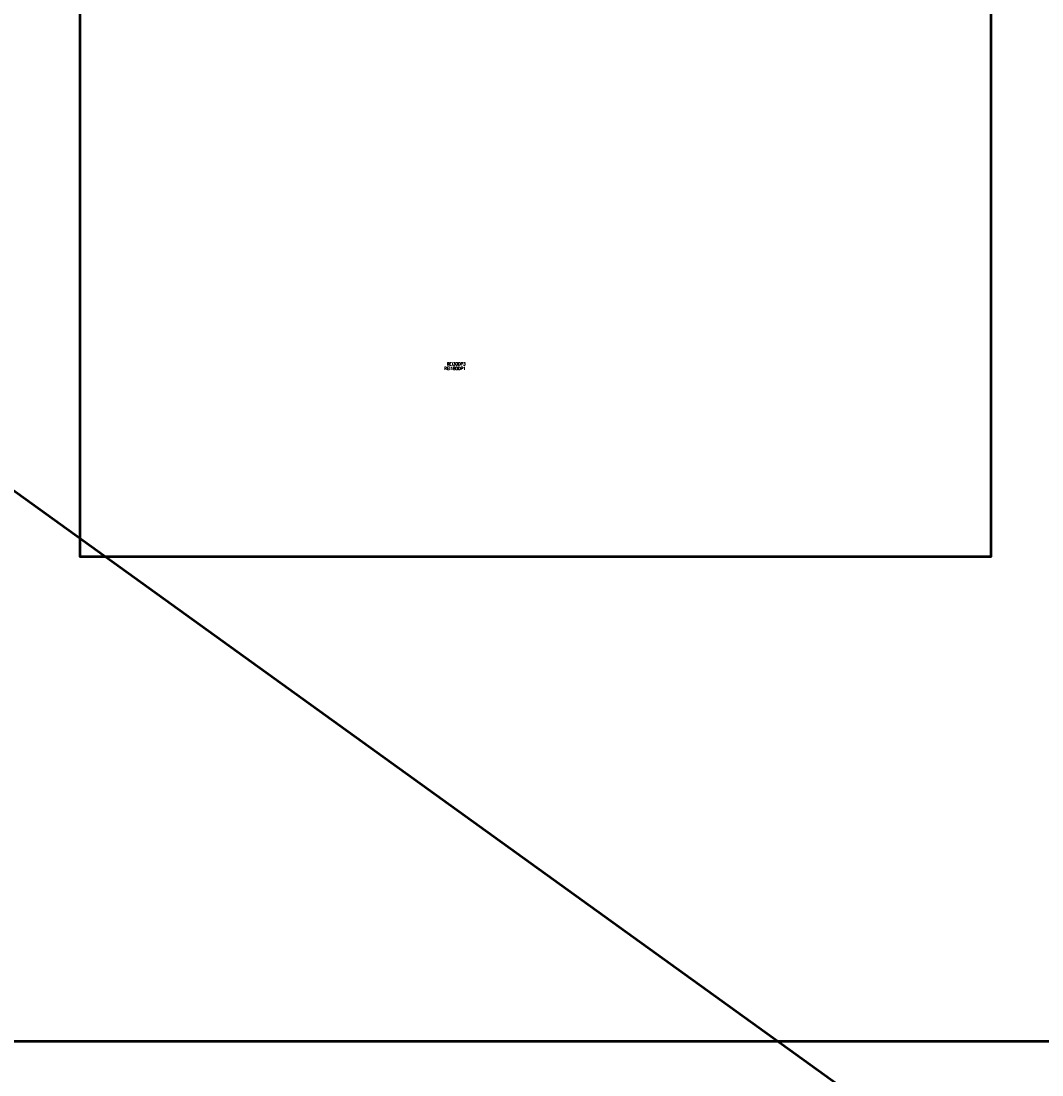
# Model space of a CAD drawing. Header units: millimetres. Extents: x 2886542 to 7567581, y -792623 to 134766.
# Tile 19 of 256: x 3858992 to 4001393, y -605056 to -458100. Entities that reach past the tile are written whole.
import ezdxf

# ---------------------------------------------------------------- set-up
doc = ezdxf.new("R2010")
doc.units = ezdxf.units.MM
doc.layers.add('požárničina', color=10, linetype='Continuous')
doc.styles.get("Standard").update_dxf_attribs({"font": 'arial.ttf'})

msp = doc.modelspace()

# ---------------------------------------------------------------- linework, layer by layer
at = {"layer": 'požárničina', "color": 1, "linetype": 'Continuous', "lineweight": 50}
msp.add_line((2949995.6, 130391.9), (4210305.7, -777312.6), dxfattribs=at)
for points in [[(3671686.7, -81781.5), (4309388.5, -81781.5), (4309388.5, -600394.2), (3671686.7, -600394.2)], [(3867213.2, -315519), (3994279.2, -315519), (3994279.2, -532803.7), (3867213.2, -532803.7)]]:
    msp.add_lwpolyline(points, close=True, dxfattribs=at)

# ---------------------------------------------------------------- texts
at = {"layer": 'požárničina', "color": 1, "lineweight": 30, "char_height": 409.295, "width": 953515.054, "attachment_point": 3}
for s, insert in [('{\\Ftxt,bigfont|c238;\\PREI180DP1}', (3921015, -505654, -2571.8)), ('{\\Ftxt,bigfont|c238;\\PREI30DP3}', (3921015, -505016.8, -2571.8))]:
    msp.add_mtext(s, dxfattribs=dict(at, insert=insert))

doc.saveas('drawing.dxf')
